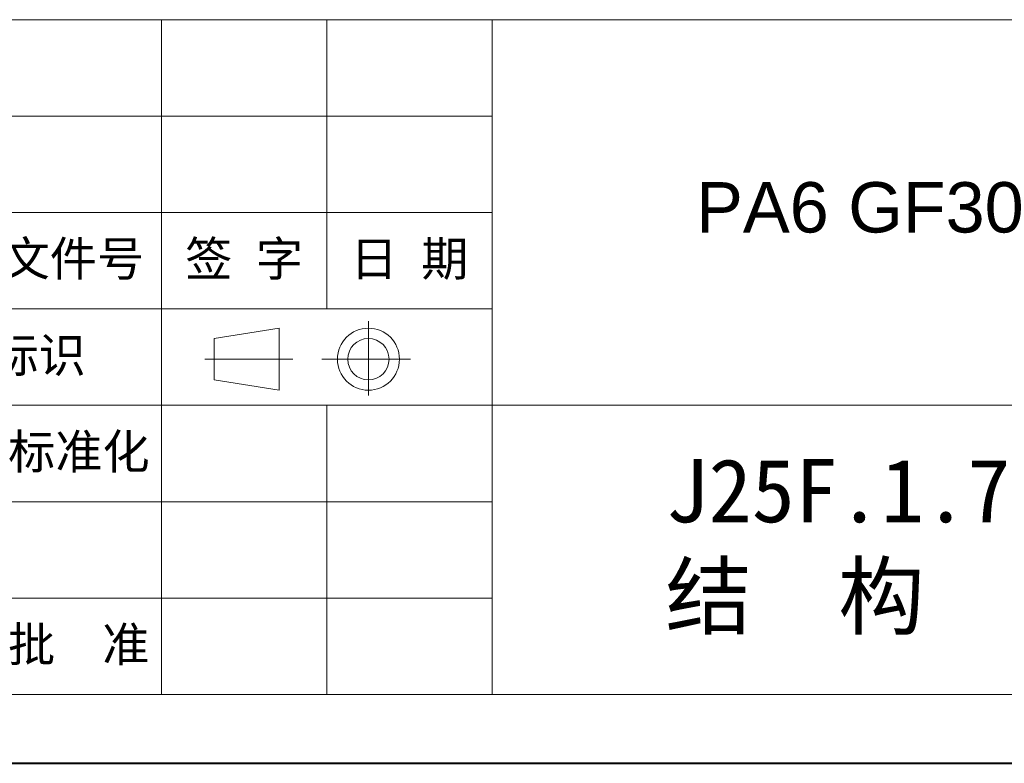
# Model space of a CAD drawing. Header units: millimetres. Extents: x 2390 to 3312, y -95 to 558.
# Tile 14 of 49: x 2989 to 3146, y -95 to 24. Entities that reach past the tile are written whole.
import ezdxf

# ---------------------------------------------------------------- set-up
doc = ezdxf.new("R2010")
doc.units = ezdxf.units.MM
doc.layers.add('标注线', color=7, linetype='Continuous', lineweight=15)
doc.styles.add('样式 6', font='仿宋_GB2312.ttf')

msp = doc.modelspace()

# ---------------------------------------------------------------- linework, layer by layer
at = {"color": 7, "lineweight": 13}
for p, q in [((2809.611, 24.058), (3301.506, 24.058)), ((2906.26, -83.536), (3301.506, -83.536))]:
    msp.add_line(p, q, dxfattribs=at)
at = {"color": 7, "lineweight": 15}
for p, q in [((3011.659, 24.058), (3011.659, -22.054)), ((3038.009, 24.058), (3038.009, -22.054)), ((3064.358, 24.058), (3064.358, -83.536)), ((2906.26, 8.688), (3064.358, 8.688)), ((2906.26, -6.683), (3064.358, -6.683)), ((2906.26, -22.054), (3064.358, -22.054)), ((3011.659, -22.054), (3011.659, -83.536)), ((3044.657, -35.874), (3044.657, -24.023)), ((3020.09, -26.785), (3030.438, -25.138)), ((3030.438, -35.019), (3030.438, -25.138)), ((3020.09, -26.785), (3020.09, -33.373)), ((3032.629, -30.079), (3018.568, -30.079)), ((3037.209, -30.079), (3051.356, -30.079)), ((3020.09, -33.373), (3030.438, -35.019)), ((2906.26, -37.424), (3167.561, -37.424)), ((3038.009, -37.424), (3038.009, -83.536)), ((2906.26, -52.795), (3064.358, -52.795)), ((2906.26, -68.166), (3064.358, -68.166))]:
    msp.add_line(p, q, dxfattribs=at)
at = {"color": 7, "lineweight": 40}
msp.add_line((2390.245, -94.515), (3312.485, -94.515), dxfattribs=at)
at = {"color": 7, "lineweight": 15}
for radius in [4.941, 3.294]:
    msp.add_circle((3044.657, -30.079), radius, dxfattribs=at)

# ---------------------------------------------------------------- texts
at = {"attachment_point": 1, "style": '样式 6'}
for s, insert, char_height in [('{\\fArial|b0|i0|c0|p32;PA6 GF30\\f楷体_GB2312|b0|i0|c134|p49;  }', (3096.883, -1.845), 8.03117), ('{\\C7;J25F.1.77S\\P}结  构  图', (3091.993, -45.976), 10.10668)]:
    msp.add_mtext(s, dxfattribs=dict(at, insert=insert, char_height=char_height))
at = {"layer": '标注线', "color": 7, "lineweight": 18, "char_height": 5.5127, "attachment_point": 5, "style": '样式 6'}
for s, insert, width in [('更改文件号', (2990.112, -14.368), 45.46037), ('签 字', (3024.834, -14.368), 26.34971), ('日 期', (3051.183, -14.368), 26.34971), ('投影标识', (2984.567, -29.739), 32.21829), ('标准化', (2998.51, -45.11), 35.6324), ('批  准', (2998.484, -75.851), 26.34971)]:
    msp.add_mtext(s, dxfattribs=dict(at, insert=insert, width=width))

doc.saveas('drawing.dxf')
